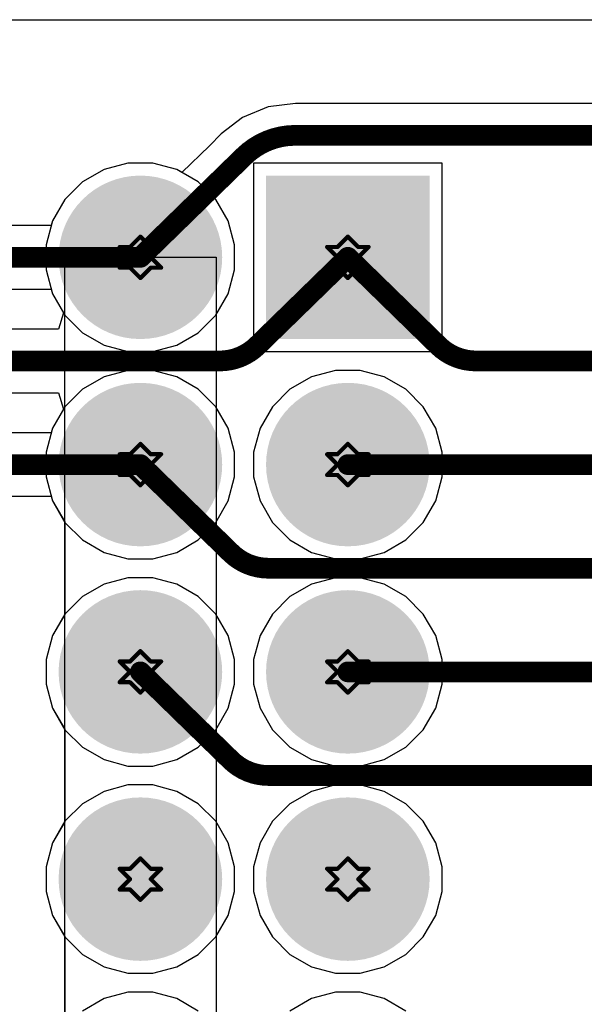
# Model space of a CAD drawing. Header units: inches. Extents: x -0.1 to 10.2, y 0 to 6.5.
# Tile 32 of 95: x 1.317 to 1.589, y 2.355 to 2.83. Entities that reach past the tile are written whole.
import ezdxf

# ---------------------------------------------------------------- set-up
doc = ezdxf.new("R2010")
doc.units = ezdxf.units.IN
doc.header["$MEASUREMENT"] = 0
for name, color, linetype in [('Bottom Layer', 5, 'Continuous'), ('Bottom Solder', 6, 'Continuous'), ('Drill Drawing', 1, 'Continuous'), ('Multi-Layer', 9, 'Continuous'), ('Pad Holes', 156, 'Continuous'), ('Top Layer', 1, 'Continuous'), ('Top Solder', 216, 'Continuous')]:
    doc.layers.add(name, color=color, linetype=linetype)

# ---------------------------------------------------------------- blocks, each defined once
blk = doc.blocks.new('X9555WV_2_12_6TV01_B_56')
at = {"layer": 'Bottom Layer'}
blk.add_hatch(color=5, dxfattribs=at).paths.add_polyline_path([(-0.514569, 0.08543), (-0.514569, 0.014564), (-0.585435, 0.014564), (-0.585435, 0.08543)])
h = blk.add_hatch(color=5, dxfattribs=at)
edge = h.paths.add_edge_path()
edge.add_arc((-0.450002, 0.049997), 0.035433, 0, 360)
h = blk.add_hatch(color=5, dxfattribs=at)
edge = h.paths.add_edge_path()
edge.add_arc((-0.3500019, 0.049997), 0.035433, 0, 360)
h = blk.add_hatch(color=5, dxfattribs=at)
edge = h.paths.add_edge_path()
edge.add_arc((-0.250002, 0.049997), 0.035433, 0, 360)
h = blk.add_hatch(color=5, dxfattribs=at)
edge = h.paths.add_edge_path()
edge.add_arc((-0.550002, -0.050003), 0.035433, 0, 360)
h = blk.add_hatch(color=5, dxfattribs=at)
edge = h.paths.add_edge_path()
edge.add_arc((-0.450002, -0.050003), 0.035433, 0, 360)
h = blk.add_hatch(color=5, dxfattribs=at)
edge = h.paths.add_edge_path()
edge.add_arc((-0.3500019, -0.0500029), 0.035433, 0, 360)
h = blk.add_hatch(color=5, dxfattribs=at)
edge = h.paths.add_edge_path()
edge.add_arc((-0.250002, -0.050003), 0.035433, 0, 360)
at = {"layer": 'Bottom Solder'}
blk.add_hatch(color=6, dxfattribs=at).paths.add_polyline_path([(-0.510569, 0.08943), (-0.510569, 0.010564), (-0.589435, 0.010564), (-0.589435, 0.08943)])
h = blk.add_hatch(color=6, dxfattribs=at)
edge = h.paths.add_edge_path()
edge.add_arc((-0.450002, 0.049997), 0.039433, 0, 360)
h = blk.add_hatch(color=6, dxfattribs=at)
edge = h.paths.add_edge_path()
edge.add_arc((-0.3500019, 0.049997), 0.039433, 0, 360)
h = blk.add_hatch(color=6, dxfattribs=at)
edge = h.paths.add_edge_path()
edge.add_arc((-0.250002, 0.049997), 0.039433, 0, 360)
h = blk.add_hatch(color=6, dxfattribs=at)
edge = h.paths.add_edge_path()
edge.add_arc((-0.550002, -0.050003), 0.039433, 0, 360)
h = blk.add_hatch(color=6, dxfattribs=at)
edge = h.paths.add_edge_path()
edge.add_arc((-0.450002, -0.050003), 0.039433, 0, 360)
h = blk.add_hatch(color=6, dxfattribs=at)
edge = h.paths.add_edge_path()
edge.add_arc((-0.3500019, -0.0500029), 0.039433, 0, 360)
h = blk.add_hatch(color=6, dxfattribs=at)
edge = h.paths.add_edge_path()
edge.add_arc((-0.250002, -0.050003), 0.039433, 0, 360)
at = {"layer": 'Multi-Layer'}
blk.add_hatch(color=9, dxfattribs=at).paths.add_polyline_path([(-0.514569, 0.08543), (-0.514569, 0.014564), (-0.585435, 0.014564), (-0.585435, 0.08543)])
h = blk.add_hatch(color=9, dxfattribs=at)
edge = h.paths.add_edge_path()
edge.add_arc((-0.450002, 0.049997), 0.035433, 0, 360)
h = blk.add_hatch(color=9, dxfattribs=at)
edge = h.paths.add_edge_path()
edge.add_arc((-0.3500019, 0.049997), 0.035433, 0, 360)
h = blk.add_hatch(color=9, dxfattribs=at)
edge = h.paths.add_edge_path()
edge.add_arc((-0.250002, 0.049997), 0.035433, 0, 360)
h = blk.add_hatch(color=9, dxfattribs=at)
edge = h.paths.add_edge_path()
edge.add_arc((-0.550002, -0.050003), 0.035433, 0, 360)
h = blk.add_hatch(color=9, dxfattribs=at)
edge = h.paths.add_edge_path()
edge.add_arc((-0.450002, -0.050003), 0.035433, 0, 360)
h = blk.add_hatch(color=9, dxfattribs=at)
edge = h.paths.add_edge_path()
edge.add_arc((-0.3500019, -0.0500029), 0.035433, 0, 360)
h = blk.add_hatch(color=9, dxfattribs=at)
edge = h.paths.add_edge_path()
edge.add_arc((-0.250002, -0.050003), 0.035433, 0, 360)
at = {"layer": 'Pad Holes'}
h = blk.add_hatch(color=7, dxfattribs=at)
edge = h.paths.add_edge_path()
edge.add_arc((-0.55, 0.05), 0.021654, 0, 360)
h = blk.add_hatch(color=7, dxfattribs=at)
edge = h.paths.add_edge_path()
edge.add_arc((-0.45, 0.05), 0.021654, 0, 360)
h = blk.add_hatch(color=7, dxfattribs=at)
edge = h.paths.add_edge_path()
edge.add_arc((-0.3499999, 0.05), 0.021654, 0, 360)
h = blk.add_hatch(color=7, dxfattribs=at)
edge = h.paths.add_edge_path()
edge.add_arc((-0.25, 0.05), 0.021654, 0, 360)
h = blk.add_hatch(color=7, dxfattribs=at)
edge = h.paths.add_edge_path()
edge.add_arc((-0.55, -0.05), 0.021654, 0, 360)
h = blk.add_hatch(color=7, dxfattribs=at)
edge = h.paths.add_edge_path()
edge.add_arc((-0.45, -0.05), 0.021654, 0, 360)
h = blk.add_hatch(color=7, dxfattribs=at)
edge = h.paths.add_edge_path()
edge.add_arc((-0.3499999, -0.0499999), 0.021654, 0, 360)
h = blk.add_hatch(color=7, dxfattribs=at)
edge = h.paths.add_edge_path()
edge.add_arc((-0.25, -0.05), 0.021654, 0, 360)
at = {"layer": 'Top Layer'}
blk.add_hatch(color=1, dxfattribs=at).paths.add_polyline_path([(-0.514569, 0.08543), (-0.514569, 0.014564), (-0.585435, 0.014564), (-0.585435, 0.08543)])
h = blk.add_hatch(color=1, dxfattribs=at)
edge = h.paths.add_edge_path()
edge.add_arc((-0.450002, 0.049997), 0.035433, 0, 360)
h = blk.add_hatch(color=1, dxfattribs=at)
edge = h.paths.add_edge_path()
edge.add_arc((-0.3500019, 0.049997), 0.035433, 0, 360)
h = blk.add_hatch(color=1, dxfattribs=at)
edge = h.paths.add_edge_path()
edge.add_arc((-0.250002, 0.049997), 0.035433, 0, 360)
h = blk.add_hatch(color=1, dxfattribs=at)
edge = h.paths.add_edge_path()
edge.add_arc((-0.550002, -0.050003), 0.035433, 0, 360)
h = blk.add_hatch(color=1, dxfattribs=at)
edge = h.paths.add_edge_path()
edge.add_arc((-0.450002, -0.050003), 0.035433, 0, 360)
h = blk.add_hatch(color=1, dxfattribs=at)
edge = h.paths.add_edge_path()
edge.add_arc((-0.3500019, -0.0500029), 0.035433, 0, 360)
h = blk.add_hatch(color=1, dxfattribs=at)
edge = h.paths.add_edge_path()
edge.add_arc((-0.250002, -0.050003), 0.035433, 0, 360)
at = {"layer": 'Top Solder'}
blk.add_hatch(color=216, dxfattribs=at).paths.add_polyline_path([(-0.510569, 0.08943), (-0.510569, 0.010564), (-0.589435, 0.010564), (-0.589435, 0.08943)])
h = blk.add_hatch(color=216, dxfattribs=at)
edge = h.paths.add_edge_path()
edge.add_arc((-0.450002, 0.049997), 0.039433, 0, 360)
h = blk.add_hatch(color=216, dxfattribs=at)
edge = h.paths.add_edge_path()
edge.add_arc((-0.3500019, 0.049997), 0.039433, 0, 360)
h = blk.add_hatch(color=216, dxfattribs=at)
edge = h.paths.add_edge_path()
edge.add_arc((-0.250002, 0.049997), 0.039433, 0, 360)
h = blk.add_hatch(color=216, dxfattribs=at)
edge = h.paths.add_edge_path()
edge.add_arc((-0.550002, -0.050003), 0.039433, 0, 360)
h = blk.add_hatch(color=216, dxfattribs=at)
edge = h.paths.add_edge_path()
edge.add_arc((-0.450002, -0.050003), 0.039433, 0, 360)
h = blk.add_hatch(color=216, dxfattribs=at)
edge = h.paths.add_edge_path()
edge.add_arc((-0.3500019, -0.0500029), 0.039433, 0, 360)
h = blk.add_hatch(color=216, dxfattribs=at)
edge = h.paths.add_edge_path()
edge.add_arc((-0.250002, -0.050003), 0.039433, 0, 360)

msp = doc.modelspace()

# ---------------------------------------------------------------- linework, layer by layer
at = {"layer": 'Bottom Layer'}
for p, q in [((0.0152939, 2.83), (4.4234547, 2.83)), ((1.4494945, 2.7896446), (1.4363377, 2.7879125)), ((1.4495393, 2.7895036), (1.4494945, 2.7896446)), ((2.242544, 2.7895036), (1.4495393, 2.7895036)), ((1.4363377, 2.7879125), (1.4240774, 2.7828341)), ((1.4240774, 2.7828341), (1.413681, 2.7748566)), ((1.4136809, 2.7748567), (1.408042, 2.7691815)), ((1.413681, 2.7748566), (1.4136809, 2.7748567)), ((1.408042, 2.7691815), (1.3948114, 2.756264)), ((1.3688183, 2.7607893), (1.3572632, 2.7576931)), ((1.3807811, 2.7607893), (1.3688183, 2.7607893)), ((1.3923362, 2.7576931), (1.3807811, 2.7607893)), ((1.3572632, 2.7576931), (1.3469032, 2.7517117)), ((1.3948114, 2.756264), (1.3923362, 2.7576931)), ((1.3469032, 2.7517117), (1.3384443, 2.7432528)), ((1.3384443, 2.7432528), (1.3324629, 2.7328928)), ((1.3324629, 2.7328928), (1.3318615, 2.7306482)), ((1.3318615, 2.7306482), (0.9933067, 2.7306482)), ((1.3383028, 2.2816161), (1.3383028, 2.7153543)), ((1.3383028, 2.7153543), (1.4113028, 2.7153543)), ((1.4113028, 2.7153543), (1.4113028, 2.2816161)), ((0.9933067, 2.7000604), (1.3318625, 2.7000604)), ((1.3318625, 2.7000604), (1.3324629, 2.6978198)), ((1.3324629, 2.6978198), (1.3377609, 2.6886434)), ((1.3377609, 2.6886434), (1.3353643, 2.6806434)), ((1.3353643, 2.6806434), (0.8938316, 2.6806434)), ((0.8938316, 2.6500556), (1.3353466, 2.6500556)), ((1.3353466, 2.6500556), (1.3377531, 2.6420556)), ((1.3377531, 2.6420556), (1.3324629, 2.6328928)), ((1.3324629, 2.6328928), (1.3318615, 2.6306482)), ((1.3318615, 2.6306482), (0.935433, 2.6306482)), ((0.935433, 2.6000604), (1.3318625, 2.6000604)), ((1.3318625, 2.6000604), (1.3324629, 2.5978198)), ((1.3324629, 2.5978198), (1.3383028, 2.5877049)), ((1.3383028, 2.5877049), (1.3383028, 2.5430074)), ((1.3383028, 2.5430074), (1.332463, 2.5328927)), ((1.332463, 2.5328927), (1.3293668, 2.5213376)), ((1.3293668, 2.5213376), (1.3293668, 2.5093748)), ((1.3293668, 2.5093748), (1.332463, 2.4978197)), ((1.332463, 2.4978197), (1.3383028, 2.487705)), ((1.3383028, 2.487705), (1.3383028, 2.4430077)), ((1.3383028, 2.4430077), (1.3324629, 2.4328928)), ((1.3324629, 2.4328928), (1.3293667, 2.4213377)), ((1.3293667, 2.4213377), (1.3293667, 2.4093749)), ((1.3293667, 2.4093749), (1.3324629, 2.3978198)), ((1.3324629, 2.3978198), (1.3383028, 2.3877049)), ((1.3383028, 2.3877049), (1.3383028, 2.3430077))]:
    msp.add_line(p, q, dxfattribs=at)
at = {"layer": 'Bottom Layer', "const_width": 0.01}
for points in [[(1.4245446, 2.7639223, -0.1980702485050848), (1.4494945, 2.7742097)], [(1.4312944, 2.6728736, -0.1975613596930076), (1.4129949, 2.6653494)], [(1.5366055, 2.6653543, -0.1975613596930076), (1.518306, 2.6728785)], [(1.4366075, 2.5653523, -0.1975613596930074), (1.418308, 2.5728765)], [(1.4366076, 2.4653522, -0.1975613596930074), (1.4183081, 2.4728764)]]:
    msp.add_lwpolyline(points, format="xyb", dxfattribs=at)
for points in [[(1.4494945, 2.7742096), (1.4495392, 2.7742097)], [(1.4495392, 2.7742097), (2.2425441, 2.7742097)], [(1.3748027, 2.7153543), (1.4243573, 2.7637363)], [(1.4243573, 2.7637363), (1.4245446, 2.7639223)], [(0.9933067, 2.7153543), (1.3747977, 2.7153543)], [(1.4314328, 2.6730106), (1.4747977, 2.7153494)], [(1.4748027, 2.7153543), (1.5181676, 2.6730155)], [(0.8938316, 2.6653495), (1.4129501, 2.6653495)], [(1.5366503, 2.6653544), (2.3578768, 2.6653544)], [(0.9198815, 2.6153543), (1.3748027, 2.6153543)], [(1.3747997, 2.6153523), (1.3748027, 2.6153543)], [(1.3748027, 2.6153543), (1.4181696, 2.5730135)], [(1.4748027, 2.6153543), (1.8647634, 2.6153543)], [(1.4181696, 2.5730135), (1.418308, 2.5728765)], [(1.4366075, 2.5653523), (2.2578768, 2.5653523)], [(1.3747998, 2.5153522), (1.3748028, 2.5153542)], [(1.3748028, 2.5153542), (1.4181697, 2.4730134)], [(1.4748027, 2.5153543), (1.9647634, 2.5153543)], [(1.4181697, 2.4730134), (1.4183081, 2.4728764)], [(1.4366076, 2.4653522), (1.4366524, 2.4653523)], [(1.4366524, 2.4653523), (1.9147634, 2.4653523)]]:
    msp.add_lwpolyline(points, dxfattribs=at)
at = {"layer": 'Bottom Layer', "const_width": 0.005}
for points in [[(1.4469945, 2.7742097, 1), (1.4519945, 2.7742097, 1)], [(1.4469945, 2.7742096, 1), (1.4519945, 2.7742096, 1)], [(1.4470392, 2.7742097, 1), (1.4520392, 2.7742097, 1)], [(1.4470392, 2.7742097, 1), (1.4520392, 2.7742097, 1)], [(1.4218573, 2.7637363, 1), (1.4268573, 2.7637363, 1)], [(1.4218573, 2.7637363, 1), (1.4268573, 2.7637363, 1)], [(1.4220446, 2.7639223, 1), (1.4270446, 2.7639223, 1)], [(1.4220446, 2.7639223, 1), (1.4270446, 2.7639223, 1)], [(1.3722977, 2.7153543, 1), (1.3772977, 2.7153543, 1)], [(1.3723027, 2.7153543, 1), (1.3773027, 2.7153543, 1)], [(1.4722977, 2.7153494, 1), (1.4772977, 2.7153494, 1)], [(1.4723027, 2.7153543, 1), (1.4773027, 2.7153543, 1)], [(1.4287944, 2.6728736, 1), (1.4337944, 2.6728736, 1)], [(1.4289328, 2.6730106, 1), (1.4339328, 2.6730106, 1)], [(1.5156676, 2.6730155, 1), (1.5206676, 2.6730155, 1)], [(1.515806, 2.6728785, 1), (1.520806, 2.6728785, 1)], [(1.4104501, 2.6653495, 1), (1.4154501, 2.6653495, 1)], [(1.4104949, 2.6653494, 1), (1.4154949, 2.6653494, 1)], [(1.5341055, 2.6653543, 1), (1.5391055, 2.6653543, 1)], [(1.5341503, 2.6653544, 1), (1.5391503, 2.6653544, 1)], [(1.3722997, 2.6153523, 1), (1.3772997, 2.6153523, 1)], [(1.3723027, 2.6153543, 1), (1.3773027, 2.6153543, 1)], [(1.3723027, 2.6153543, 1), (1.3773027, 2.6153543, 1)], [(1.3723027, 2.6153543, 1), (1.3773027, 2.6153543, 1)], [(1.4723027, 2.6153543, 1), (1.4773027, 2.6153543, 1)], [(1.4156696, 2.5730135, 1), (1.4206696, 2.5730135, 1)], [(1.4156696, 2.5730135, 1), (1.4206696, 2.5730135, 1)], [(1.415808, 2.5728765, 1), (1.420808, 2.5728765, 1)], [(1.415808, 2.5728765, 1), (1.420808, 2.5728765, 1)], [(1.4341075, 2.5653523, 1), (1.4391075, 2.5653523, 1)], [(1.4341075, 2.5653523, 1), (1.4391075, 2.5653523, 1)], [(1.3722998, 2.5153522, 1), (1.3772998, 2.5153522, 1)], [(1.3723028, 2.5153542, 1), (1.3773028, 2.5153542, 1)], [(1.3723028, 2.5153542, 1), (1.3773028, 2.5153542, 1)], [(1.4723027, 2.5153543, 1), (1.4773027, 2.5153543, 1)], [(1.4156697, 2.4730134, 1), (1.4206697, 2.4730134, 1)], [(1.4156697, 2.4730134, 1), (1.4206697, 2.4730134, 1)], [(1.4158081, 2.4728764, 1), (1.4208081, 2.4728764, 1)], [(1.4158081, 2.4728764, 1), (1.4208081, 2.4728764, 1)], [(1.4341076, 2.4653522, 1), (1.4391076, 2.4653522, 1)], [(1.4341076, 2.4653522, 1), (1.4391076, 2.4653522, 1)], [(1.4341524, 2.4653523, 1), (1.4391524, 2.4653523, 1)], [(1.4341524, 2.4653523, 1), (1.4391524, 2.4653523, 1)]]:
    msp.add_lwpolyline(points, format="xyb", close=True, dxfattribs=at)
at = {"layer": 'Drill Drawing', "const_width": 0.002}
for points in [[(1.3698027, 2.7203543), (1.3748027, 2.7253543)], [(1.3748027, 2.7253543), (1.3798027, 2.7203543)], [(1.4698027, 2.7203543), (1.4748027, 2.7253543)], [(1.4748027, 2.7253543), (1.4798027, 2.7203543)], [(1.3648027, 2.7203543), (1.3698027, 2.7153543)], [(1.3648027, 2.7203543), (1.3698027, 2.7203543)], [(1.3798027, 2.7203543), (1.3848027, 2.7203543)], [(1.3798027, 2.7153543), (1.3848027, 2.7203543)], [(1.4648027, 2.7203543), (1.4698027, 2.7153543)], [(1.4648027, 2.7203543), (1.4698027, 2.7203543)], [(1.4798027, 2.7203543), (1.4848027, 2.7203543)], [(1.4798027, 2.7153543), (1.4848027, 2.7203543)], [(1.3648027, 2.7103543), (1.3698027, 2.7153543)], [(1.3798027, 2.7153543), (1.3848027, 2.7103543)], [(1.4648027, 2.7103543), (1.4698027, 2.7153543)], [(1.4798027, 2.7153543), (1.4848027, 2.7103543)], [(1.3648027, 2.7103543), (1.3698027, 2.7103543)], [(1.3698027, 2.7103543), (1.3748027, 2.7053543)], [(1.3748027, 2.7053543), (1.3798027, 2.7103543)], [(1.3798027, 2.7103543), (1.3848027, 2.7103543)], [(1.4648027, 2.7103543), (1.4698027, 2.7103543)], [(1.4698027, 2.7103543), (1.4748027, 2.7053543)], [(1.4748027, 2.7053543), (1.4798027, 2.7103543)], [(1.4798027, 2.7103543), (1.4848027, 2.7103543)], [(1.3698027, 2.6203543), (1.3748027, 2.6253543)], [(1.3748027, 2.6253543), (1.3798027, 2.6203543)], [(1.4698027, 2.6203543), (1.4748027, 2.6253543)], [(1.4748027, 2.6253543), (1.4798027, 2.6203543)], [(1.3648027, 2.6203543), (1.3698027, 2.6153543)], [(1.3648027, 2.6203543), (1.3698027, 2.6203543)], [(1.3798027, 2.6203543), (1.3848027, 2.6203543)], [(1.3798027, 2.6153543), (1.3848027, 2.6203543)], [(1.4648027, 2.6203543), (1.4698027, 2.6153543)], [(1.4648027, 2.6203543), (1.4698027, 2.6203543)], [(1.4798027, 2.6203543), (1.4848027, 2.6203543)], [(1.4798027, 2.6153543), (1.4848027, 2.6203543)], [(1.3648027, 2.6103543), (1.3698027, 2.6153543)], [(1.3798027, 2.6153543), (1.3848027, 2.6103543)], [(1.4648027, 2.6103543), (1.4698027, 2.6153543)], [(1.4798027, 2.6153543), (1.4848027, 2.6103543)], [(1.3648027, 2.6103543), (1.3698027, 2.6103543)], [(1.3698027, 2.6103543), (1.3748027, 2.6053543)], [(1.3748027, 2.6053543), (1.3798027, 2.6103543)], [(1.3798027, 2.6103543), (1.3848027, 2.6103543)], [(1.4648027, 2.6103543), (1.4698027, 2.6103543)], [(1.4698027, 2.6103543), (1.4748027, 2.6053543)], [(1.4748027, 2.6053543), (1.4798027, 2.6103543)], [(1.4798027, 2.6103543), (1.4848027, 2.6103543)], [(1.3698028, 2.5203542), (1.3748028, 2.5253542)], [(1.3748028, 2.5253542), (1.3798028, 2.5203542)], [(1.4698027, 2.5203542), (1.4748027, 2.5253542)], [(1.4748027, 2.5253542), (1.4798027, 2.5203542)], [(1.3648028, 2.5203542), (1.3698028, 2.5153542)], [(1.3648028, 2.5203542), (1.3698028, 2.5203542)], [(1.3798028, 2.5203542), (1.3848028, 2.5203542)], [(1.3798028, 2.5153542), (1.3848028, 2.5203542)], [(1.4648027, 2.5203542), (1.4698027, 2.5153542)], [(1.4648027, 2.5203542), (1.4698027, 2.5203542)], [(1.4798027, 2.5203542), (1.4848027, 2.5203542)], [(1.4798027, 2.5153542), (1.4848027, 2.5203542)], [(1.3648028, 2.5103542), (1.3698028, 2.5153542)], [(1.3798028, 2.5153542), (1.3848028, 2.5103542)], [(1.4648027, 2.5103542), (1.4698027, 2.5153542)], [(1.4798027, 2.5153542), (1.4848027, 2.5103542)], [(1.3648028, 2.5103542), (1.3698028, 2.5103542)], [(1.3698028, 2.5103542), (1.3748028, 2.5053542)], [(1.3748028, 2.5053542), (1.3798028, 2.5103542)], [(1.3798028, 2.5103542), (1.3848028, 2.5103542)], [(1.4648027, 2.5103542), (1.4698027, 2.5103542)], [(1.4698027, 2.5103542), (1.4748027, 2.5053542)], [(1.4748027, 2.5053542), (1.4798027, 2.5103542)], [(1.4798027, 2.5103542), (1.4848027, 2.5103542)], [(1.3698027, 2.4203543), (1.3748027, 2.4253543)], [(1.3748027, 2.4253543), (1.3798027, 2.4203543)], [(1.4698027, 2.4203543), (1.4748027, 2.4253543)], [(1.4748027, 2.4253543), (1.4798027, 2.4203543)], [(1.3648027, 2.4203543), (1.3698027, 2.4153543)], [(1.3648027, 2.4203543), (1.3698027, 2.4203543)], [(1.3798027, 2.4203543), (1.3848027, 2.4203543)], [(1.3798027, 2.4153543), (1.3848027, 2.4203543)], [(1.4648027, 2.4203543), (1.4698027, 2.4153543)], [(1.4648027, 2.4203543), (1.4698027, 2.4203543)], [(1.4798027, 2.4203543), (1.4848027, 2.4203543)], [(1.4798027, 2.4153543), (1.4848027, 2.4203543)], [(1.3648027, 2.4103543), (1.3698027, 2.4153543)], [(1.3798027, 2.4153543), (1.3848027, 2.4103543)], [(1.4648027, 2.4103543), (1.4698027, 2.4153543)], [(1.4798027, 2.4153543), (1.4848027, 2.4103543)], [(1.3648027, 2.4103543), (1.3698027, 2.4103543)], [(1.3698027, 2.4103543), (1.3748027, 2.4053543)], [(1.3748027, 2.4053543), (1.3798027, 2.4103543)], [(1.3798027, 2.4103543), (1.3848027, 2.4103543)], [(1.4648027, 2.4103543), (1.4698027, 2.4103543)], [(1.4698027, 2.4103543), (1.4748027, 2.4053543)], [(1.4748027, 2.4053543), (1.4798027, 2.4103543)], [(1.4798027, 2.4103543), (1.4848027, 2.4103543)]]:
    msp.add_lwpolyline(points, dxfattribs=at)
at = {"layer": 'Drill Drawing', "const_width": 0.001}
for points in [[(1.3743027, 2.7253543, 1), (1.3753027, 2.7253543, 1)], [(1.3743027, 2.7253543, 1), (1.3753027, 2.7253543, 1)], [(1.4743027, 2.7253543, 1), (1.4753027, 2.7253543, 1)], [(1.4743027, 2.7253543, 1), (1.4753027, 2.7253543, 1)], [(1.3643027, 2.7203543, 1), (1.3653027, 2.7203543, 1)], [(1.3643027, 2.7203543, 1), (1.3653027, 2.7203543, 1)], [(1.3693027, 2.7203543, 1), (1.3703027, 2.7203543, 1)], [(1.3693027, 2.7203543, 1), (1.3703027, 2.7203543, 1)], [(1.3793027, 2.7203543, 1), (1.3803027, 2.7203543, 1)], [(1.3793027, 2.7203543, 1), (1.3803027, 2.7203543, 1)], [(1.3843027, 2.7203543, 1), (1.3853027, 2.7203543, 1)], [(1.3843027, 2.7203543, 1), (1.3853027, 2.7203543, 1)], [(1.4643027, 2.7203543, 1), (1.4653027, 2.7203543, 1)], [(1.4643027, 2.7203543, 1), (1.4653027, 2.7203543, 1)], [(1.4693027, 2.7203543, 1), (1.4703027, 2.7203543, 1)], [(1.4693027, 2.7203543, 1), (1.4703027, 2.7203543, 1)], [(1.4793027, 2.7203543, 1), (1.4803027, 2.7203543, 1)], [(1.4793027, 2.7203543, 1), (1.4803027, 2.7203543, 1)], [(1.4843027, 2.7203543, 1), (1.4853027, 2.7203543, 1)], [(1.4843027, 2.7203543, 1), (1.4853027, 2.7203543, 1)], [(1.3693027, 2.7153543, 1), (1.3703027, 2.7153543, 1)], [(1.3693027, 2.7153543, 1), (1.3703027, 2.7153543, 1)], [(1.3793027, 2.7153543, 1), (1.3803027, 2.7153543, 1)], [(1.3793027, 2.7153543, 1), (1.3803027, 2.7153543, 1)], [(1.4693027, 2.7153543, 1), (1.4703027, 2.7153543, 1)], [(1.4693027, 2.7153543, 1), (1.4703027, 2.7153543, 1)], [(1.4793027, 2.7153543, 1), (1.4803027, 2.7153543, 1)], [(1.4793027, 2.7153543, 1), (1.4803027, 2.7153543, 1)], [(1.3643027, 2.7103543, 1), (1.3653027, 2.7103543, 1)], [(1.3643027, 2.7103543, 1), (1.3653027, 2.7103543, 1)], [(1.3693027, 2.7103543, 1), (1.3703027, 2.7103543, 1)], [(1.3693027, 2.7103543, 1), (1.3703027, 2.7103543, 1)], [(1.3793027, 2.7103543, 1), (1.3803027, 2.7103543, 1)], [(1.3793027, 2.7103543, 1), (1.3803027, 2.7103543, 1)], [(1.3843027, 2.7103543, 1), (1.3853027, 2.7103543, 1)], [(1.3843027, 2.7103543, 1), (1.3853027, 2.7103543, 1)], [(1.4643027, 2.7103543, 1), (1.4653027, 2.7103543, 1)], [(1.4643027, 2.7103543, 1), (1.4653027, 2.7103543, 1)], [(1.4693027, 2.7103543, 1), (1.4703027, 2.7103543, 1)], [(1.4693027, 2.7103543, 1), (1.4703027, 2.7103543, 1)], [(1.4793027, 2.7103543, 1), (1.4803027, 2.7103543, 1)], [(1.4793027, 2.7103543, 1), (1.4803027, 2.7103543, 1)], [(1.4843027, 2.7103543, 1), (1.4853027, 2.7103543, 1)], [(1.4843027, 2.7103543, 1), (1.4853027, 2.7103543, 1)], [(1.3743027, 2.7053543, 1), (1.3753027, 2.7053543, 1)], [(1.3743027, 2.7053543, 1), (1.3753027, 2.7053543, 1)], [(1.4743027, 2.7053543, 1), (1.4753027, 2.7053543, 1)], [(1.4743027, 2.7053543, 1), (1.4753027, 2.7053543, 1)], [(1.3743027, 2.6253543, 1), (1.3753027, 2.6253543, 1)], [(1.3743027, 2.6253543, 1), (1.3753027, 2.6253543, 1)], [(1.4743027, 2.6253543, 1), (1.4753027, 2.6253543, 1)], [(1.4743027, 2.6253543, 1), (1.4753027, 2.6253543, 1)], [(1.3643027, 2.6203543, 1), (1.3653027, 2.6203543, 1)], [(1.3643027, 2.6203543, 1), (1.3653027, 2.6203543, 1)], [(1.3693027, 2.6203543, 1), (1.3703027, 2.6203543, 1)], [(1.3693027, 2.6203543, 1), (1.3703027, 2.6203543, 1)], [(1.3793027, 2.6203543, 1), (1.3803027, 2.6203543, 1)], [(1.3793027, 2.6203543, 1), (1.3803027, 2.6203543, 1)], [(1.3843027, 2.6203543, 1), (1.3853027, 2.6203543, 1)], [(1.3843027, 2.6203543, 1), (1.3853027, 2.6203543, 1)], [(1.4643027, 2.6203543, 1), (1.4653027, 2.6203543, 1)], [(1.4643027, 2.6203543, 1), (1.4653027, 2.6203543, 1)], [(1.4693027, 2.6203543, 1), (1.4703027, 2.6203543, 1)], [(1.4693027, 2.6203543, 1), (1.4703027, 2.6203543, 1)], [(1.4793027, 2.6203543, 1), (1.4803027, 2.6203543, 1)], [(1.4793027, 2.6203543, 1), (1.4803027, 2.6203543, 1)], [(1.4843027, 2.6203543, 1), (1.4853027, 2.6203543, 1)], [(1.4843027, 2.6203543, 1), (1.4853027, 2.6203543, 1)], [(1.3693027, 2.6153543, 1), (1.3703027, 2.6153543, 1)], [(1.3693027, 2.6153543, 1), (1.3703027, 2.6153543, 1)], [(1.3793027, 2.6153543, 1), (1.3803027, 2.6153543, 1)], [(1.3793027, 2.6153543, 1), (1.3803027, 2.6153543, 1)], [(1.4693027, 2.6153543, 1), (1.4703027, 2.6153543, 1)], [(1.4693027, 2.6153543, 1), (1.4703027, 2.6153543, 1)], [(1.4793027, 2.6153543, 1), (1.4803027, 2.6153543, 1)], [(1.4793027, 2.6153543, 1), (1.4803027, 2.6153543, 1)], [(1.3643027, 2.6103543, 1), (1.3653027, 2.6103543, 1)], [(1.3643027, 2.6103543, 1), (1.3653027, 2.6103543, 1)], [(1.3693027, 2.6103543, 1), (1.3703027, 2.6103543, 1)], [(1.3693027, 2.6103543, 1), (1.3703027, 2.6103543, 1)], [(1.3793027, 2.6103543, 1), (1.3803027, 2.6103543, 1)], [(1.3793027, 2.6103543, 1), (1.3803027, 2.6103543, 1)], [(1.3843027, 2.6103543, 1), (1.3853027, 2.6103543, 1)], [(1.3843027, 2.6103543, 1), (1.3853027, 2.6103543, 1)], [(1.4643027, 2.6103543, 1), (1.4653027, 2.6103543, 1)], [(1.4643027, 2.6103543, 1), (1.4653027, 2.6103543, 1)], [(1.4693027, 2.6103543, 1), (1.4703027, 2.6103543, 1)], [(1.4693027, 2.6103543, 1), (1.4703027, 2.6103543, 1)], [(1.4793027, 2.6103543, 1), (1.4803027, 2.6103543, 1)], [(1.4793027, 2.6103543, 1), (1.4803027, 2.6103543, 1)], [(1.4843027, 2.6103543, 1), (1.4853027, 2.6103543, 1)], [(1.4843027, 2.6103543, 1), (1.4853027, 2.6103543, 1)], [(1.3743027, 2.6053543, 1), (1.3753027, 2.6053543, 1)], [(1.3743027, 2.6053543, 1), (1.3753027, 2.6053543, 1)], [(1.4743027, 2.6053543, 1), (1.4753027, 2.6053543, 1)], [(1.4743027, 2.6053543, 1), (1.4753027, 2.6053543, 1)], [(1.3743028, 2.5253542, 1), (1.3753028, 2.5253542, 1)], [(1.3743028, 2.5253542, 1), (1.3753028, 2.5253542, 1)], [(1.4743027, 2.5253542, 1), (1.4753027, 2.5253542, 1)], [(1.4743027, 2.5253542, 1), (1.4753027, 2.5253542, 1)], [(1.3643028, 2.5203542, 1), (1.3653028, 2.5203542, 1)], [(1.3643028, 2.5203542, 1), (1.3653028, 2.5203542, 1)], [(1.3693028, 2.5203542, 1), (1.3703028, 2.5203542, 1)], [(1.3693028, 2.5203542, 1), (1.3703028, 2.5203542, 1)], [(1.3793028, 2.5203542, 1), (1.3803028, 2.5203542, 1)], [(1.3793028, 2.5203542, 1), (1.3803028, 2.5203542, 1)], [(1.3843028, 2.5203542, 1), (1.3853028, 2.5203542, 1)], [(1.3843028, 2.5203542, 1), (1.3853028, 2.5203542, 1)], [(1.4643027, 2.5203542, 1), (1.4653027, 2.5203542, 1)], [(1.4643027, 2.5203542, 1), (1.4653027, 2.5203542, 1)], [(1.4693027, 2.5203542, 1), (1.4703027, 2.5203542, 1)], [(1.4693027, 2.5203542, 1), (1.4703027, 2.5203542, 1)], [(1.4793027, 2.5203542, 1), (1.4803027, 2.5203542, 1)], [(1.4793027, 2.5203542, 1), (1.4803027, 2.5203542, 1)], [(1.4843027, 2.5203542, 1), (1.4853027, 2.5203542, 1)], [(1.4843027, 2.5203542, 1), (1.4853027, 2.5203542, 1)], [(1.3693028, 2.5153542, 1), (1.3703028, 2.5153542, 1)], [(1.3693028, 2.5153542, 1), (1.3703028, 2.5153542, 1)], [(1.3793028, 2.5153542, 1), (1.3803028, 2.5153542, 1)], [(1.3793028, 2.5153542, 1), (1.3803028, 2.5153542, 1)], [(1.4693027, 2.5153542, 1), (1.4703027, 2.5153542, 1)], [(1.4693027, 2.5153542, 1), (1.4703027, 2.5153542, 1)], [(1.4793027, 2.5153542, 1), (1.4803027, 2.5153542, 1)], [(1.4793027, 2.5153542, 1), (1.4803027, 2.5153542, 1)], [(1.3643028, 2.5103542, 1), (1.3653028, 2.5103542, 1)], [(1.3643028, 2.5103542, 1), (1.3653028, 2.5103542, 1)], [(1.3693028, 2.5103542, 1), (1.3703028, 2.5103542, 1)], [(1.3693028, 2.5103542, 1), (1.3703028, 2.5103542, 1)], [(1.3793028, 2.5103542, 1), (1.3803028, 2.5103542, 1)], [(1.3793028, 2.5103542, 1), (1.3803028, 2.5103542, 1)], [(1.3843028, 2.5103542, 1), (1.3853028, 2.5103542, 1)], [(1.3843028, 2.5103542, 1), (1.3853028, 2.5103542, 1)], [(1.4643027, 2.5103542, 1), (1.4653027, 2.5103542, 1)], [(1.4643027, 2.5103542, 1), (1.4653027, 2.5103542, 1)], [(1.4693027, 2.5103542, 1), (1.4703027, 2.5103542, 1)], [(1.4693027, 2.5103542, 1), (1.4703027, 2.5103542, 1)], [(1.4793027, 2.5103542, 1), (1.4803027, 2.5103542, 1)], [(1.4793027, 2.5103542, 1), (1.4803027, 2.5103542, 1)], [(1.4843027, 2.5103542, 1), (1.4853027, 2.5103542, 1)], [(1.4843027, 2.5103542, 1), (1.4853027, 2.5103542, 1)], [(1.3743028, 2.5053542, 1), (1.3753028, 2.5053542, 1)], [(1.3743028, 2.5053542, 1), (1.3753028, 2.5053542, 1)], [(1.4743027, 2.5053542, 1), (1.4753027, 2.5053542, 1)], [(1.4743027, 2.5053542, 1), (1.4753027, 2.5053542, 1)], [(1.3743027, 2.4253543, 1), (1.3753027, 2.4253543, 1)], [(1.3743027, 2.4253543, 1), (1.3753027, 2.4253543, 1)], [(1.4743027, 2.4253543, 1), (1.4753027, 2.4253543, 1)], [(1.4743027, 2.4253543, 1), (1.4753027, 2.4253543, 1)], [(1.3643027, 2.4203543, 1), (1.3653027, 2.4203543, 1)], [(1.3643027, 2.4203543, 1), (1.3653027, 2.4203543, 1)], [(1.3693027, 2.4203543, 1), (1.3703027, 2.4203543, 1)], [(1.3693027, 2.4203543, 1), (1.3703027, 2.4203543, 1)], [(1.3793027, 2.4203543, 1), (1.3803027, 2.4203543, 1)], [(1.3793027, 2.4203543, 1), (1.3803027, 2.4203543, 1)], [(1.3843027, 2.4203543, 1), (1.3853027, 2.4203543, 1)], [(1.3843027, 2.4203543, 1), (1.3853027, 2.4203543, 1)], [(1.4643027, 2.4203543, 1), (1.4653027, 2.4203543, 1)], [(1.4643027, 2.4203543, 1), (1.4653027, 2.4203543, 1)], [(1.4693027, 2.4203543, 1), (1.4703027, 2.4203543, 1)], [(1.4693027, 2.4203543, 1), (1.4703027, 2.4203543, 1)], [(1.4793027, 2.4203543, 1), (1.4803027, 2.4203543, 1)], [(1.4793027, 2.4203543, 1), (1.4803027, 2.4203543, 1)], [(1.4843027, 2.4203543, 1), (1.4853027, 2.4203543, 1)], [(1.4843027, 2.4203543, 1), (1.4853027, 2.4203543, 1)], [(1.3693027, 2.4153543, 1), (1.3703027, 2.4153543, 1)], [(1.3693027, 2.4153543, 1), (1.3703027, 2.4153543, 1)], [(1.3793027, 2.4153543, 1), (1.3803027, 2.4153543, 1)], [(1.3793027, 2.4153543, 1), (1.3803027, 2.4153543, 1)], [(1.4693027, 2.4153543, 1), (1.4703027, 2.4153543, 1)], [(1.4693027, 2.4153543, 1), (1.4703027, 2.4153543, 1)], [(1.4793027, 2.4153543, 1), (1.4803027, 2.4153543, 1)], [(1.4793027, 2.4153543, 1), (1.4803027, 2.4153543, 1)], [(1.3643027, 2.4103543, 1), (1.3653027, 2.4103543, 1)], [(1.3643027, 2.4103543, 1), (1.3653027, 2.4103543, 1)], [(1.3693027, 2.4103543, 1), (1.3703027, 2.4103543, 1)], [(1.3693027, 2.4103543, 1), (1.3703027, 2.4103543, 1)], [(1.3793027, 2.4103543, 1), (1.3803027, 2.4103543, 1)], [(1.3793027, 2.4103543, 1), (1.3803027, 2.4103543, 1)], [(1.3843027, 2.4103543, 1), (1.3853027, 2.4103543, 1)], [(1.3843027, 2.4103543, 1), (1.3853027, 2.4103543, 1)], [(1.4643027, 2.4103543, 1), (1.4653027, 2.4103543, 1)], [(1.4643027, 2.4103543, 1), (1.4653027, 2.4103543, 1)], [(1.4693027, 2.4103543, 1), (1.4703027, 2.4103543, 1)], [(1.4693027, 2.4103543, 1), (1.4703027, 2.4103543, 1)], [(1.4793027, 2.4103543, 1), (1.4803027, 2.4103543, 1)], [(1.4793027, 2.4103543, 1), (1.4803027, 2.4103543, 1)], [(1.4843027, 2.4103543, 1), (1.4853027, 2.4103543, 1)], [(1.4843027, 2.4103543, 1), (1.4853027, 2.4103543, 1)], [(1.3743027, 2.4053543, 1), (1.3753027, 2.4053543, 1)], [(1.3743027, 2.4053543, 1), (1.3753027, 2.4053543, 1)], [(1.4743027, 2.4053543, 1), (1.4753027, 2.4053543, 1)], [(1.4743027, 2.4053543, 1), (1.4753027, 2.4053543, 1)]]:
    msp.add_lwpolyline(points, format="xyb", close=True, dxfattribs=at)
at = {"layer": 'Top Layer'}
for p, q in [((0.255, 2.8299999), (4.4253229, 2.8299999)), ((1.3688183, 2.7607893), (1.3572632, 2.7576931)), ((1.3807811, 2.7607893), (1.3688183, 2.7607893)), ((1.3923362, 2.7576931), (1.3807811, 2.7607893)), ((1.5202327, 2.7607893), (1.4293667, 2.7607893)), ((1.4293667, 2.7607893), (1.4293667, 2.6699233)), ((1.5202327, 2.6699233), (1.5202327, 2.7607893)), ((1.3572632, 2.7576931), (1.3469032, 2.7517117)), ((1.4026962, 2.7517117), (1.3923362, 2.7576931)), ((1.3469032, 2.7517117), (1.3384443, 2.7432528)), ((1.4111551, 2.7432528), (1.4026962, 2.7517117)), ((1.3384443, 2.7432528), (1.3324629, 2.7328928)), ((1.4171365, 2.7328928), (1.4111551, 2.7432528)), ((1.3324629, 2.7328928), (1.3293667, 2.7213377)), ((1.4202327, 2.7213377), (1.4171365, 2.7328928)), ((1.3293667, 2.7213377), (1.3293667, 2.7093749)), ((1.4202327, 2.7093749), (1.4202327, 2.7213377)), ((1.3293667, 2.7093749), (1.3324629, 2.6978198)), ((1.4171365, 2.6978198), (1.4202327, 2.7093749)), ((1.3324629, 2.6978198), (1.3384443, 2.6874598)), ((1.4111551, 2.6874598), (1.4171365, 2.6978198)), ((1.3384443, 2.6874598), (1.3469032, 2.6790009)), ((1.4026962, 2.6790009), (1.4111551, 2.6874598)), ((1.3469032, 2.6790009), (1.3572632, 2.6730195)), ((1.3923362, 2.6730195), (1.4026962, 2.6790009)), ((1.3572632, 2.6730195), (1.3688183, 2.6699233)), ((1.3688183, 2.6699233), (1.3807811, 2.6699233)), ((1.3807811, 2.6699233), (1.3923362, 2.6730195)), ((1.4293667, 2.6699233), (1.5202327, 2.6699233)), ((1.3688183, 2.6607893), (1.3572632, 2.6576931)), ((1.3807811, 2.6607893), (1.3688183, 2.6607893)), ((1.3923362, 2.6576931), (1.3807811, 2.6607893)), ((1.4688183, 2.6607893), (1.4572632, 2.6576931)), ((1.4807811, 2.6607893), (1.4688183, 2.6607893)), ((1.4923362, 2.6576931), (1.4807811, 2.6607893)), ((1.3572632, 2.6576931), (1.3469032, 2.6517117)), ((1.4026962, 2.6517117), (1.3923362, 2.6576931)), ((1.4572632, 2.6576931), (1.4469032, 2.6517117)), ((1.5026962, 2.6517117), (1.4923362, 2.6576931)), ((1.3469032, 2.6517117), (1.3384443, 2.6432528)), ((1.4111551, 2.6432528), (1.4026962, 2.6517117)), ((1.4469032, 2.6517117), (1.4384443, 2.6432528)), ((1.5111551, 2.6432528), (1.5026962, 2.6517117)), ((1.3384443, 2.6432528), (1.3324629, 2.6328928)), ((1.4171365, 2.6328928), (1.4111551, 2.6432528)), ((1.4384443, 2.6432528), (1.4324629, 2.6328928)), ((1.5171365, 2.6328928), (1.5111551, 2.6432528)), ((1.3324629, 2.6328928), (1.3293667, 2.6213377)), ((1.4202327, 2.6213377), (1.4171365, 2.6328928)), ((1.4324629, 2.6328928), (1.4293667, 2.6213377)), ((1.5202327, 2.6213377), (1.5171365, 2.6328928)), ((1.3293667, 2.6213377), (1.3293667, 2.6093749)), ((1.4202327, 2.6093749), (1.4202327, 2.6213377)), ((1.4293667, 2.6213377), (1.4293667, 2.6093749)), ((1.5202327, 2.6093749), (1.5202327, 2.6213377)), ((1.3293667, 2.6093749), (1.3324629, 2.5978198)), ((1.4171365, 2.5978198), (1.4202327, 2.6093749)), ((1.4293667, 2.6093749), (1.4324629, 2.5978198)), ((1.5171365, 2.5978198), (1.5202327, 2.6093749)), ((1.3324629, 2.5978198), (1.3384443, 2.5874598)), ((1.4111551, 2.5874598), (1.4171365, 2.5978198)), ((1.4324629, 2.5978198), (1.4384443, 2.5874598)), ((1.5111551, 2.5874598), (1.5171365, 2.5978198)), ((1.3384443, 2.5874598), (1.3469032, 2.5790009)), ((1.4026962, 2.5790009), (1.4111551, 2.5874598)), ((1.4384443, 2.5874598), (1.4469032, 2.5790009)), ((1.5026962, 2.5790009), (1.5111551, 2.5874598)), ((1.3469032, 2.5790009), (1.3572632, 2.5730195)), ((1.3923362, 2.5730195), (1.4026962, 2.5790009)), ((1.4469032, 2.5790009), (1.4572632, 2.5730195)), ((1.4923362, 2.5730195), (1.5026962, 2.5790009)), ((1.3572632, 2.5730195), (1.3688183, 2.5699233)), ((1.3688183, 2.5699233), (1.3807811, 2.5699233)), ((1.3807811, 2.5699233), (1.3923362, 2.5730195)), ((1.4572632, 2.5730195), (1.4688183, 2.5699233)), ((1.4688183, 2.5699233), (1.4807811, 2.5699233)), ((1.4807811, 2.5699233), (1.4923362, 2.5730195)), ((1.3688184, 2.5607892), (1.3572633, 2.557693)), ((1.3807812, 2.5607892), (1.3688184, 2.5607892)), ((1.3923363, 2.557693), (1.3807812, 2.5607892)), ((1.4688183, 2.5607892), (1.4572632, 2.557693)), ((1.4807811, 2.5607892), (1.4688183, 2.5607892)), ((1.4923362, 2.557693), (1.4807811, 2.5607892)), ((1.3572633, 2.557693), (1.3469033, 2.5517116)), ((1.4026963, 2.5517116), (1.3923363, 2.557693)), ((1.4572632, 2.557693), (1.4469032, 2.5517116)), ((1.5026962, 2.5517116), (1.4923362, 2.557693)), ((1.3469033, 2.5517116), (1.3384444, 2.5432527)), ((1.4111552, 2.5432527), (1.4026963, 2.5517116)), ((1.4469032, 2.5517116), (1.4384443, 2.5432527)), ((1.5111551, 2.5432527), (1.5026962, 2.5517116)), ((1.3384444, 2.5432527), (1.332463, 2.5328927)), ((1.4171366, 2.5328927), (1.4111552, 2.5432527)), ((1.4384443, 2.5432527), (1.4324629, 2.5328927)), ((1.5171365, 2.5328927), (1.5111551, 2.5432527)), ((1.332463, 2.5328927), (1.3293668, 2.5213376)), ((1.4202328, 2.5213376), (1.4171366, 2.5328927)), ((1.4324629, 2.5328927), (1.4293667, 2.5213376)), ((1.5202327, 2.5213376), (1.5171365, 2.5328927)), ((1.3293668, 2.5213376), (1.3293668, 2.5093748)), ((1.4202328, 2.5093748), (1.4202328, 2.5213376)), ((1.4293667, 2.5213376), (1.4293667, 2.5093748)), ((1.5202327, 2.5093748), (1.5202327, 2.5213376)), ((1.3293668, 2.5093748), (1.332463, 2.4978197)), ((1.4171366, 2.4978197), (1.4202328, 2.5093748)), ((1.4293667, 2.5093748), (1.4324629, 2.4978197)), ((1.5171365, 2.4978197), (1.5202327, 2.5093748)), ((1.332463, 2.4978197), (1.3384444, 2.4874597)), ((1.4111552, 2.4874597), (1.4171366, 2.4978197)), ((1.4324629, 2.4978197), (1.4384443, 2.4874597)), ((1.5111551, 2.4874597), (1.5171365, 2.4978197)), ((1.3384444, 2.4874597), (1.3469033, 2.4790008)), ((1.4026963, 2.4790008), (1.4111552, 2.4874597)), ((1.4384443, 2.4874597), (1.4469032, 2.4790008)), ((1.5026962, 2.4790008), (1.5111551, 2.4874597)), ((1.3469033, 2.4790008), (1.3572633, 2.4730194)), ((1.3923363, 2.4730194), (1.4026963, 2.4790008)), ((1.4469032, 2.4790008), (1.4572632, 2.4730194)), ((1.4923362, 2.4730194), (1.5026962, 2.4790008)), ((1.3572633, 2.4730194), (1.3688184, 2.4699232)), ((1.3807812, 2.4699232), (1.3923363, 2.4730194)), ((1.4572632, 2.4730194), (1.4688183, 2.4699232)), ((1.4807811, 2.4699232), (1.4923362, 2.4730194)), ((1.3688184, 2.4699232), (1.3807812, 2.4699232)), ((1.4688183, 2.4699232), (1.4807811, 2.4699232)), ((1.3688183, 2.4607893), (1.3572632, 2.4576931)), ((1.3807811, 2.4607893), (1.3688183, 2.4607893)), ((1.3923362, 2.4576931), (1.3807811, 2.4607893)), ((1.4688183, 2.4607893), (1.4572632, 2.4576931)), ((1.4807811, 2.4607893), (1.4688183, 2.4607893)), ((1.4923362, 2.4576931), (1.4807811, 2.4607893)), ((1.3572632, 2.4576931), (1.3469032, 2.4517117)), ((1.4026962, 2.4517117), (1.3923362, 2.4576931)), ((1.4572632, 2.4576931), (1.4469032, 2.4517117)), ((1.5026962, 2.4517117), (1.4923362, 2.4576931)), ((1.3469032, 2.4517117), (1.3384443, 2.4432528)), ((1.4111551, 2.4432528), (1.4026962, 2.4517117)), ((1.4469032, 2.4517117), (1.4384443, 2.4432528)), ((1.5111551, 2.4432528), (1.5026962, 2.4517117)), ((1.3384443, 2.4432528), (1.3324629, 2.4328928)), ((1.4171365, 2.4328928), (1.4111551, 2.4432528)), ((1.4384443, 2.4432528), (1.4324629, 2.4328928)), ((1.5171365, 2.4328928), (1.5111551, 2.4432528)), ((1.3324629, 2.4328928), (1.3293667, 2.4213377)), ((1.4202327, 2.4213377), (1.4171365, 2.4328928)), ((1.4324629, 2.4328928), (1.4293667, 2.4213377)), ((1.5202327, 2.4213377), (1.5171365, 2.4328928)), ((1.3293667, 2.4213377), (1.3293667, 2.4093749)), ((1.4202327, 2.4093749), (1.4202327, 2.4213377)), ((1.4293667, 2.4213377), (1.4293667, 2.4093749)), ((1.5202327, 2.4093749), (1.5202327, 2.4213377)), ((1.3293667, 2.4093749), (1.3324629, 2.3978198)), ((1.4171365, 2.3978198), (1.4202327, 2.4093749)), ((1.4293667, 2.4093749), (1.4324629, 2.3978198)), ((1.5171365, 2.3978198), (1.5202327, 2.4093749)), ((1.3324629, 2.3978198), (1.3384443, 2.3874598)), ((1.4111551, 2.3874598), (1.4171365, 2.3978198)), ((1.4324629, 2.3978198), (1.4384443, 2.3874598)), ((1.5111551, 2.3874598), (1.5171365, 2.3978198)), ((1.3384443, 2.3874598), (1.3469032, 2.3790009)), ((1.4026962, 2.3790009), (1.4111551, 2.3874598)), ((1.4384443, 2.3874598), (1.4469032, 2.3790009)), ((1.5026962, 2.3790009), (1.5111551, 2.3874598)), ((1.3469032, 2.3790009), (1.3572632, 2.3730195)), ((1.3923362, 2.3730195), (1.4026962, 2.3790009)), ((1.4469032, 2.3790009), (1.4572632, 2.3730195)), ((1.4923362, 2.3730195), (1.5026962, 2.3790009)), ((1.3572632, 2.3730195), (1.3688183, 2.3699233)), ((1.3807811, 2.3699233), (1.3923362, 2.3730195)), ((1.4572632, 2.3730195), (1.4688183, 2.3699233)), ((1.4807811, 2.3699233), (1.4923362, 2.3730195)), ((1.3688183, 2.3699233), (1.3807811, 2.3699233)), ((1.4688183, 2.3699233), (1.4807811, 2.3699233)), ((1.3572632, 2.3576931), (1.3469032, 2.3517117)), ((1.3688183, 2.3607893), (1.3572632, 2.3576931)), ((1.3807811, 2.3607893), (1.3688183, 2.3607893)), ((1.3923362, 2.3576931), (1.3807811, 2.3607893)), ((1.4026962, 2.3517117), (1.3923362, 2.3576931)), ((1.4572632, 2.3576931), (1.4469032, 2.3517117)), ((1.4688183, 2.3607893), (1.4572632, 2.3576931)), ((1.4807811, 2.3607893), (1.4688183, 2.3607893)), ((1.4923362, 2.3576931), (1.4807811, 2.3607893)), ((1.5026962, 2.3517117), (1.4923362, 2.3576931))]:
    msp.add_line(p, q, dxfattribs=at)

# ---------------------------------------------------------------- block references
at = {"rotation": 270}
msp.add_blockref('X9555WV_2_12_6TV01_B_56', (1.4248027, 2.1653543), dxfattribs=at)

doc.saveas('drawing.dxf')
